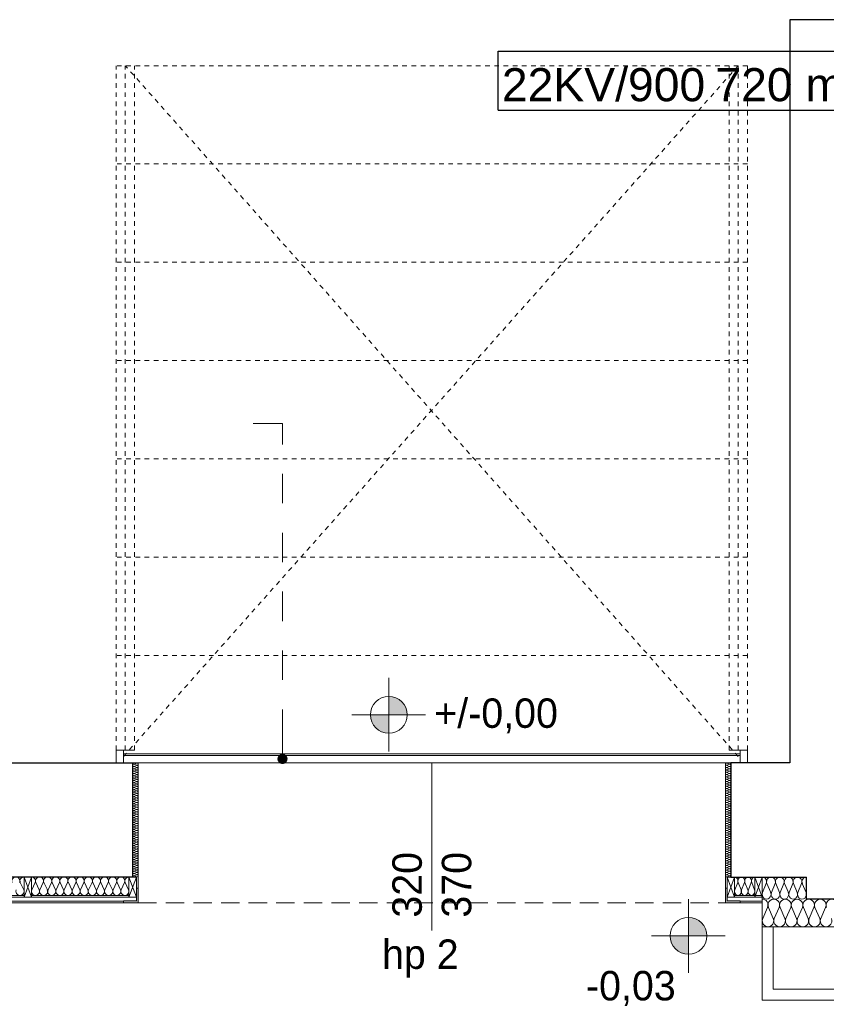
# Model space of a CAD drawing. Header units: inches. Extents: x -515158 to -470211, y -1887 to 84268.
# Tile 52 of 102: x -493132 to -488750, y 32286 to 37638. Entities that reach past the tile are written whole.
import ezdxf
from ezdxf.lldxf.tags import DXFTag

# ---------------------------------------------------------------- set-up
doc = ezdxf.new("R2010")
doc.units = ezdxf.units.IN
doc.header["$MEASUREMENT"] = 0
for name, pattern in [('Hidden Line', [50, 25, -25]), ('Krawędzie ukryte', [150, 100, -50]), ('Przerywana', [320, 160, -160])]:
    doc.linetypes.add(name, pattern=pattern)
for name, color, linetype, lineweight in [('#podkład', 252, 'Continuous', 9), ('Arch ocieplenie_Nr_Pióra__21', 252, 'Continuous', 9), ('Arch ocieplenie_Nr_Pióra__25', 252, 'Continuous', 15), ('Arch ocieplenie_Nr_Pióra__44', 252, 'Continuous', 9), ('Arch opisy_Nr_Pióra__21', 252, 'Continuous', 9), ('Arch stropy_Nr_Pióra__21', 252, 'Continuous', 9), ('Arch teren_Nr_Pióra__5', 252, 'Continuous', 13), ('Arch wykończenie_Nr_Pióra__3', 252, 'Continuous', 18), ('Arch wykończenie_Nr_Pióra__9', 252, 'Continuous', 9), ('INWENT RZĘDNE_Nr_Pióra__21', 252, 'Continuous', 9), ('INWENT. DRZWI_Nr_Pióra__21', 252, 'Continuous', 9), ('INWENT. OKNA_Nr_Pióra__21', 252, 'Continuous', 9), ('INWENT. OKNA_Nr_Pióra__5', 252, 'Continuous', 13), ('INWENT.ŚCIANY_Nr_Pióra__1', 252, 'Continuous', 25), ('Istniejące stropy_Nr_Pióra__5', 252, 'Continuous', 13)]:
    doc.layers.add(name, color=color, linetype=linetype, lineweight=lineweight)
doc.layers.add('IS_Text_Odbiornikow_Therm', color=7, linetype='Continuous')
doc.styles.add('GENERATED_STYLE_3', font='txt')
doc.styles.add('GENERATED_STYLE_7', font='txt')
tags = doc.linetypes.add('SOLID', pattern=[10, 10, 0]).pattern_tags.tags
tags[6:7] = [DXFTag(74, 4), DXFTag(75, 0), DXFTag(340, '0'), DXFTag(46, 0.0), DXFTag(50, 0.0), DXFTag(44, 0.0), DXFTag(45, 0.0)]
tags[4:5] = [DXFTag(74, 4), DXFTag(75, 0), DXFTag(340, '0'), DXFTag(46, 0.0), DXFTag(50, 0.0), DXFTag(44, 0.0), DXFTag(45, 0.0)]

# ---------------------------------------------------------------- blocks, each defined once
blk = doc.blocks.new('ARROWHEAD_11')
at = {"color": 0, "linetype": 'Continuous', "lineweight": 0}
blk.add_line((0, 0), (-1, 0), dxfattribs=at)
at = {"color": 0, "linetype": 'Continuous', "lineweight": 0, "const_width": 0.25, "flags": 128}
blk.add_lwpolyline([(-0.125, 0, 1), (0.125, 0, 1)], format="xyb", close=True, dxfattribs=at)
blk = doc.blocks.new('parter')
at = {"layer": 'INWENT RZĘDNE_Nr_Pióra__21', "linetype": 'Continuous'}
for points in [[(-491126.8, 33859.6), (-491026.8, 33859.6), (-491034.4, 33897.8), (-491056.1, 33930.3), (-491088.5, 33952), (-491126.8, 33959.6)], [(-491126.8, 33859.6), (-491226.8, 33859.6), (-491219.2, 33821.3), (-491197.5, 33788.9), (-491165.1, 33767.2), (-491126.8, 33759.6)], [(-489499.1, 32657.6), (-489399.1, 32657.6), (-489406.8, 32695.9), (-489428.4, 32728.3), (-489460.9, 32750), (-489499.1, 32757.6)], [(-489499.1, 32657.6), (-489599.1, 32657.6), (-489591.5, 32619.4), (-489569.9, 32586.9), (-489537.4, 32565.2), (-489499.1, 32557.6)]]:
    blk.add_hatch(color=252, dxfattribs=at).paths.add_polyline_path(points, flags=0)
at = {"layer": 'Arch ocieplenie_Nr_Pióra__21', "color": 252, "linetype": 'Continuous'}
for p, q in [((-492498.3, 32917.6), (-492498.3, 32847.6)), ((-492488.3, 32917.6), (-492498.3, 32917.6)), ((-492488.3, 32837.6), (-492488.3, 32917.6)), ((-489298.3, 32917.6), (-489288.3, 32917.6)), ((-489298.3, 32837.6), (-489298.3, 32917.6)), ((-489288.3, 32917.6), (-489288.3, 32847.6)), ((-492568.3, 32847.6), (-492568.3, 32837.6)), ((-492498.3, 32847.6), (-492568.3, 32847.6)), ((-492568.3, 32837.6), (-492488.3, 32837.6)), ((-489218.3, 32837.6), (-489298.3, 32837.6)), ((-489288.3, 32847.6), (-489218.3, 32847.6)), ((-489218.3, 32847.6), (-489218.3, 32837.6))]:
    blk.add_line(p, q, dxfattribs=at)
at = {"layer": 'Arch ocieplenie_Nr_Pióra__25', "color": 252, "linetype": 'Continuous', "lineweight": 0}
for points in [[(-492488.3, 32837.6), (-492498.3, 32917.6), (-492488.3, 32917.6)], [(-492498.3, 32837.6), (-492498.3, 32917.6), (-492488.3, 32837.6)], [(-489288.3, 32837.6), (-489298.3, 32917.6), (-489288.3, 32917.6)], [(-489298.3, 32837.6), (-489298.3, 32917.6), (-489288.3, 32837.6)], [(-492498.3, 32837.6), (-492568.3, 32847.6), (-492498.3, 32847.6)], [(-492568.3, 32837.6), (-492568.3, 32847.6), (-492498.3, 32837.6)], [(-489218.3, 32837.6), (-489288.3, 32847.6), (-489218.3, 32847.6)], [(-489288.3, 32837.6), (-489288.3, 32847.6), (-489218.3, 32837.6)]]:
    blk.add_solid(points, dxfattribs=at)
at = {"layer": 'Arch ocieplenie_Nr_Pióra__44', "color": 252, "linetype": 'Continuous'}
for p, q in [((-492509.4, 33591.8), (-492497.3, 33597.1)), ((-492497.3, 33585.5), (-492509.4, 33590.8)), ((-492509.4, 33579.2), (-492497.3, 33584.4)), ((-492497.3, 33572.9), (-492509.4, 33578.1)), ((-492509.4, 33566.5), (-492497.3, 33571.8)), ((-492497.3, 33560.2), (-492509.4, 33565.5)), ((-492509.4, 33553.9), (-492497.3, 33559.1)), ((-489277.3, 33591.8), (-489289.4, 33597.1)), ((-489289.4, 33585.5), (-489277.3, 33590.8)), ((-489277.3, 33579.2), (-489289.4, 33584.4)), ((-489289.4, 33572.9), (-489277.3, 33578.1)), ((-489277.3, 33566.5), (-489289.4, 33571.8)), ((-489289.4, 33560.2), (-489277.3, 33565.5)), ((-489277.3, 33553.9), (-489289.4, 33559.1)), ((-492497.3, 33547.6), (-492509.4, 33552.8)), ((-492509.4, 33541.2), (-492497.3, 33546.5)), ((-492497.3, 33534.9), (-492509.4, 33540.2)), ((-492509.4, 33528.6), (-492497.3, 33533.8)), ((-492497.3, 33522.2), (-492509.4, 33527.5)), ((-492509.4, 33515.9), (-492497.3, 33521.2)), ((-492497.3, 33509.6), (-492509.4, 33514.9)), ((-492509.4, 33503.3), (-492497.3, 33508.5)), ((-492497.3, 33496.9), (-492509.4, 33502.2)), ((-489289.4, 33547.6), (-489277.3, 33552.8)), ((-489277.3, 33541.2), (-489289.4, 33546.5)), ((-489289.4, 33534.9), (-489277.3, 33540.2)), ((-489277.3, 33528.6), (-489289.4, 33533.8)), ((-489289.4, 33522.2), (-489277.3, 33527.5)), ((-489277.3, 33515.9), (-489289.4, 33521.2)), ((-489289.4, 33509.6), (-489277.3, 33514.9)), ((-489277.3, 33503.3), (-489289.4, 33508.5)), ((-489289.4, 33496.9), (-489277.3, 33502.2)), ((-492509.4, 33490.6), (-492497.3, 33495.9)), ((-492497.3, 33484.3), (-492509.4, 33489.5)), ((-492509.4, 33478), (-492497.3, 33483.2)), ((-492497.3, 33471.6), (-492509.4, 33476.9)), ((-492509.4, 33465.3), (-492497.3, 33470.6)), ((-492497.3, 33459), (-492509.4, 33464.2)), ((-492509.4, 33452.7), (-492497.3, 33457.9)), ((-492497.3, 33446.3), (-492509.4, 33451.6)), ((-489277.3, 33490.6), (-489289.4, 33495.9)), ((-489289.4, 33484.3), (-489277.3, 33489.5)), ((-489277.3, 33478), (-489289.4, 33483.2)), ((-489289.4, 33471.6), (-489277.3, 33476.9)), ((-489277.3, 33465.3), (-489289.4, 33470.6)), ((-489289.4, 33459), (-489277.3, 33464.2)), ((-489277.3, 33452.7), (-489289.4, 33457.9)), ((-489289.4, 33446.3), (-489277.3, 33451.6)), ((-492509.4, 33440), (-492497.3, 33445.3)), ((-492497.3, 33433.7), (-492509.4, 33438.9)), ((-492509.4, 33427.3), (-492497.3, 33432.6)), ((-492497.3, 33421), (-492509.4, 33426.3)), ((-492509.4, 33414.7), (-492497.3, 33420)), ((-492497.3, 33408.4), (-492509.4, 33413.6)), ((-492509.4, 33402), (-492497.3, 33407.3)), ((-492497.3, 33395.7), (-492509.4, 33401)), ((-489277.3, 33440), (-489289.4, 33445.3)), ((-489289.4, 33433.7), (-489277.3, 33438.9)), ((-489277.3, 33427.3), (-489289.4, 33432.6)), ((-489289.4, 33421), (-489277.3, 33426.3)), ((-489277.3, 33414.7), (-489289.4, 33420)), ((-489289.4, 33408.4), (-489277.3, 33413.6)), ((-489277.3, 33402), (-489289.4, 33407.3)), ((-489289.4, 33395.7), (-489277.3, 33401)), ((-492509.4, 33389.4), (-492497.3, 33394.7)), ((-492497.3, 33383.1), (-492509.4, 33388.3)), ((-492509.4, 33376.7), (-492497.3, 33382)), ((-492497.3, 33370.4), (-492509.4, 33375.7)), ((-492509.4, 33364.1), (-492497.3, 33369.3)), ((-492497.3, 33357.8), (-492509.4, 33363)), ((-492509.4, 33351.4), (-492497.3, 33356.7)), ((-492497.3, 33345.1), (-492509.4, 33350.4)), ((-492509.4, 33338.8), (-492497.3, 33344)), ((-489277.3, 33389.4), (-489289.4, 33394.7)), ((-489289.4, 33383.1), (-489277.3, 33388.3)), ((-489277.3, 33376.7), (-489289.4, 33382)), ((-489289.4, 33370.4), (-489277.3, 33375.7)), ((-489277.3, 33364.1), (-489289.4, 33369.3)), ((-489289.4, 33357.8), (-489277.3, 33363)), ((-489277.3, 33351.4), (-489289.4, 33356.7)), ((-489289.4, 33345.1), (-489277.3, 33350.4)), ((-489277.3, 33338.8), (-489289.4, 33344)), ((-492497.3, 33332.4), (-492509.4, 33337.7)), ((-492509.4, 33326.1), (-492497.3, 33331.4)), ((-492497.3, 33319.8), (-492509.4, 33325.1)), ((-492509.4, 33313.5), (-492497.3, 33318.7)), ((-492497.3, 33307.1), (-492509.4, 33312.4)), ((-492509.4, 33300.8), (-492497.3, 33306.1)), ((-492497.3, 33294.5), (-492509.4, 33299.8)), ((-492509.4, 33288.2), (-492497.3, 33293.4)), ((-489289.4, 33332.4), (-489277.3, 33337.7)), ((-489277.3, 33326.1), (-489289.4, 33331.4)), ((-489289.4, 33319.8), (-489277.3, 33325.1)), ((-489277.3, 33313.5), (-489289.4, 33318.7)), ((-489289.4, 33307.1), (-489277.3, 33312.4)), ((-489277.3, 33300.8), (-489289.4, 33306.1)), ((-489289.4, 33294.5), (-489277.3, 33299.8)), ((-489277.3, 33288.2), (-489289.4, 33293.4)), ((-492497.3, 33281.8), (-492509.4, 33287.1)), ((-492509.4, 33275.5), (-492497.3, 33280.8)), ((-492497.3, 33269.2), (-492509.4, 33274.4)), ((-492509.4, 33262.9), (-492497.3, 33268.1)), ((-492497.3, 33256.5), (-492509.4, 33261.8)), ((-492509.4, 33250.2), (-492497.3, 33255.5)), ((-492497.3, 33243.9), (-492509.4, 33249.1)), ((-492509.4, 33237.6), (-492497.3, 33242.8)), ((-492497.3, 33231.2), (-492509.4, 33236.5)), ((-489289.4, 33281.8), (-489277.3, 33287.1)), ((-489277.3, 33275.5), (-489289.4, 33280.8)), ((-489289.4, 33269.2), (-489277.3, 33274.4)), ((-489277.3, 33262.9), (-489289.4, 33268.1)), ((-489289.4, 33256.5), (-489277.3, 33261.8)), ((-489277.3, 33250.2), (-489289.4, 33255.5)), ((-489289.4, 33243.9), (-489277.3, 33249.1)), ((-489277.3, 33237.6), (-489289.4, 33242.8)), ((-489289.4, 33231.2), (-489277.3, 33236.5)), ((-492509.4, 33224.9), (-492497.3, 33230.2)), ((-492497.3, 33218.6), (-492509.4, 33223.8)), ((-492509.4, 33212.2), (-492497.3, 33217.5)), ((-492497.3, 33205.9), (-492509.4, 33211.2)), ((-492509.4, 33199.6), (-492497.3, 33204.9)), ((-492497.3, 33193.3), (-492509.4, 33198.5)), ((-492509.4, 33186.9), (-492497.3, 33192.2)), ((-492497.3, 33180.6), (-492509.4, 33185.9)), ((-489277.3, 33224.9), (-489289.4, 33230.2)), ((-489289.4, 33218.6), (-489277.3, 33223.8)), ((-489277.3, 33212.2), (-489289.4, 33217.5)), ((-489289.4, 33205.9), (-489277.3, 33211.2)), ((-489277.3, 33199.6), (-489289.4, 33204.9)), ((-489289.4, 33193.3), (-489277.3, 33198.5)), ((-489277.3, 33186.9), (-489289.4, 33192.2)), ((-489289.4, 33180.6), (-489277.3, 33185.9)), ((-492509.4, 33174.3), (-492497.3, 33179.5)), ((-492497.3, 33168), (-492509.4, 33173.2)), ((-492509.4, 33161.6), (-492497.3, 33166.9)), ((-492497.3, 33155.3), (-492509.4, 33160.6)), ((-492509.4, 33149), (-492497.3, 33154.2)), ((-492497.3, 33142.7), (-492509.4, 33147.9)), ((-492509.4, 33136.3), (-492497.3, 33141.6)), ((-492497.3, 33130), (-492509.4, 33135.3)), ((-492509.4, 33123.7), (-492497.3, 33128.9)), ((-489277.3, 33174.3), (-489289.4, 33179.5)), ((-489289.4, 33168), (-489277.3, 33173.2)), ((-489277.3, 33161.6), (-489289.4, 33166.9)), ((-489289.4, 33155.3), (-489277.3, 33160.6)), ((-489277.3, 33149), (-489289.4, 33154.2)), ((-489289.4, 33142.7), (-489277.3, 33147.9)), ((-489277.3, 33136.3), (-489289.4, 33141.6)), ((-489289.4, 33130), (-489277.3, 33135.3)), ((-489277.3, 33123.7), (-489289.4, 33128.9)), ((-492497.3, 33117.3), (-492509.4, 33122.6)), ((-492509.4, 33111), (-492497.3, 33116.3)), ((-492497.3, 33104.7), (-492509.4, 33110)), ((-492509.4, 33098.4), (-492497.3, 33103.6)), ((-492497.3, 33092), (-492509.4, 33097.3)), ((-492509.4, 33085.7), (-492497.3, 33091)), ((-492497.3, 33079.4), (-492509.4, 33084.7)), ((-492509.4, 33073.1), (-492497.3, 33078.3)), ((-489289.4, 33117.3), (-489277.3, 33122.6)), ((-489277.3, 33111), (-489289.4, 33116.3)), ((-489289.4, 33104.7), (-489277.3, 33110)), ((-489277.3, 33098.4), (-489289.4, 33103.6)), ((-489289.4, 33092), (-489277.3, 33097.3)), ((-489277.3, 33085.7), (-489289.4, 33091)), ((-489289.4, 33079.4), (-489277.3, 33084.7)), ((-489277.3, 33073.1), (-489289.4, 33078.3)), ((-492497.3, 33066.7), (-492509.4, 33072)), ((-492509.4, 33060.4), (-492497.3, 33065.7)), ((-492497.3, 33054.1), (-492509.4, 33059.3)), ((-492509.4, 33047.8), (-492497.3, 33053)), ((-492497.3, 33041.4), (-492509.4, 33046.7)), ((-492509.4, 33035.1), (-492497.3, 33040.4)), ((-492497.3, 33028.8), (-492509.4, 33034)), ((-492509.4, 33022.4), (-492497.3, 33027.7)), ((-492497.3, 33016.1), (-492509.4, 33021.4)), ((-489289.4, 33066.7), (-489277.3, 33072)), ((-489277.3, 33060.4), (-489289.4, 33065.7)), ((-489289.4, 33054.1), (-489277.3, 33059.3)), ((-489277.3, 33047.8), (-489289.4, 33053)), ((-489289.4, 33041.4), (-489277.3, 33046.7)), ((-489277.3, 33035.1), (-489289.4, 33040.4)), ((-489289.4, 33028.8), (-489277.3, 33034)), ((-489277.3, 33022.4), (-489289.4, 33027.7)), ((-489289.4, 33016.1), (-489277.3, 33021.4)), ((-492509.4, 33009.8), (-492497.3, 33015.1)), ((-492497.3, 33003.5), (-492509.4, 33008.7)), ((-492509.4, 32997.1), (-492497.3, 33002.4)), ((-492497.3, 32990.8), (-492509.4, 32996.1)), ((-492509.4, 32984.5), (-492497.3, 32989.8)), ((-492497.3, 32978.2), (-492509.4, 32983.4)), ((-489277.3, 33009.8), (-489289.4, 33015.1)), ((-489289.4, 33003.5), (-489277.3, 33008.7)), ((-489277.3, 32997.1), (-489289.4, 33002.4)), ((-489289.4, 32990.8), (-489277.3, 32996.1)), ((-489277.3, 32984.5), (-489289.4, 32989.8)), ((-489289.4, 32978.2), (-489277.3, 32983.4)), ((-493110.2, 32907.4), (-493128.6, 32947.8)), ((-493066.5, 32907.4), (-493048.1, 32947.8)), ((-493044.4, 32947.8), (-493026, 32907.4)), ((-493022.3, 32907.4), (-493003.9, 32947.8)), ((-493000.2, 32947.8), (-492981.8, 32907.4)), ((-492978.1, 32907.4), (-492959.8, 32947.8)), ((-492956.1, 32947.8), (-492937.7, 32907.4)), ((-492934, 32907.4), (-492915.6, 32947.8)), ((-492911.9, 32947.8), (-492893.5, 32907.4)), ((-492889.8, 32907.4), (-492871.4, 32947.8)), ((-492867.7, 32947.8), (-492849.3, 32907.4)), ((-492845.6, 32907.4), (-492827.3, 32947.8)), ((-492823.6, 32947.8), (-492805.2, 32907.4)), ((-492801.5, 32907.4), (-492783.1, 32947.8)), ((-492779.4, 32947.8), (-492761, 32907.4)), ((-492757.3, 32907.4), (-492738.9, 32947.8)), ((-492735.2, 32947.8), (-492716.8, 32907.4)), ((-492713.1, 32907.4), (-492694.8, 32947.8)), ((-492691.1, 32947.8), (-492672.7, 32907.4)), ((-492669, 32907.4), (-492650.6, 32947.8)), ((-492646.9, 32947.8), (-492628.5, 32907.4)), ((-492624.8, 32907.4), (-492606.4, 32947.8)), ((-492602.7, 32947.8), (-492584.3, 32907.4)), ((-492580.6, 32907.4), (-492562.3, 32947.8)), ((-492558.6, 32947.8), (-492540.2, 32907.4)), ((-489231.5, 32947.8), (-489246.8, 32907.4)), ((-489213.2, 32907.4), (-489228.5, 32947.8)), ((-489194.9, 32947.8), (-489210.1, 32907.4)), ((-489176.5, 32907.4), (-489191.8, 32947.8)), ((-489158.2, 32947.8), (-489173.5, 32907.4)), ((-489139.9, 32907.4), (-489155.1, 32947.8)), ((-489076.3, 32941.9), (-489096.3, 32893.4)), ((-489052.3, 32893.4), (-489072.3, 32941.9)), ((-489028.3, 32941.9), (-489048.3, 32893.4)), ((-489004.3, 32893.4), (-489024.3, 32941.9)), ((-488980.3, 32941.9), (-489000.3, 32893.4)), ((-488956.3, 32893.4), (-488976.3, 32941.9)), ((-488932.3, 32941.9), (-488952.3, 32893.4)), ((-488908.3, 32893.4), (-488928.3, 32941.9)), ((-488884.3, 32941.9), (-488904.3, 32893.4)), ((-488860.3, 32893.4), (-488880.3, 32941.9)), ((-489095.7, 32752.3), (-489069.4, 32812.9)), ((-489064.1, 32812.9), (-489037.9, 32752.3)), ((-489032.6, 32752.3), (-489006.3, 32812.9)), ((-489001, 32812.9), (-488974.8, 32752.3)), ((-488969.5, 32752.3), (-488943.2, 32812.9)), ((-488937.9, 32812.9), (-488911.7, 32752.3)), ((-488906.4, 32752.3), (-488880.1, 32812.9)), ((-488874.8, 32812.9), (-488848.6, 32752.3)), ((-488843.3, 32752.3), (-488817, 32812.9)), ((-488811.7, 32812.9), (-488785.5, 32752.3)), ((-488780.2, 32752.3), (-488753.9, 32812.9))]:
    blk.add_line(p, q, dxfattribs=at)
for centre, major_axis, ratio, start_param, end_param in [((-492511.9, 33585), (-6.38, 0), 0.991566, 4.299595, 8.266774), ((-492511.9, 33572.3), (-6.38, 0), 0.991566, 4.299595, 8.266774), ((-492511.9, 33559.7), (-6.38, 0), 0.991566, 4.299595, 8.266774), ((-492511.9, 33597.6), (-6.38, 0), 0.991566, 0, 1.983589), ((-492494.7, 33591.3), (-6.38, 0), 0.991566, 1.158003, 5.125183), ((-492494.7, 33578.7), (-6.38, 0), 0.991566, 1.158003, 5.125183), ((-492494.7, 33566), (-6.38, 0), 0.991566, 1.158003, 5.125183), ((-492494.7, 33553.3), (-6.38, 0), 0.991566, 1.158003, 5.125183), ((-489291.9, 33591.3), (-6.38, 0), 0.991566, 4.299595, 8.266775), ((-489291.9, 33578.7), (-6.38, 0), 0.991566, 4.299595, 8.266775), ((-489291.9, 33566), (-6.38, 0), 0.991566, 4.299595, 8.266775), ((-489291.9, 33553.3), (-6.38, 0), 0.991566, 4.299595, 8.266775), ((-489274.7, 33597.6), (-6.38, 0), 0.991566, 1.158004, 3.141593), ((-489274.7, 33585), (-6.38, 0), 0.991566, 1.158004, 5.125183), ((-489274.7, 33572.3), (-6.38, 0), 0.991566, 1.158004, 5.125183), ((-489274.7, 33559.7), (-6.38, 0), 0.991566, 1.158004, 5.125183), ((-492511.9, 33547), (-6.38, 0), 0.991566, 4.299595, 8.266774), ((-492511.9, 33534.4), (-6.38, 0), 0.991566, 4.299595, 8.266774), ((-492511.9, 33521.7), (-6.38, 0), 0.991566, 4.299595, 8.266774), ((-492511.9, 33509.1), (-6.38, 0), 0.991566, 4.299595, 8.266774), ((-492511.9, 33496.4), (-6.38, 0), 0.991566, 4.299595, 8.266774), ((-492494.7, 33540.7), (-6.38, 0), 0.991566, 1.158003, 5.125183), ((-492494.7, 33528), (-6.38, 0), 0.991566, 1.158003, 5.125183), ((-492494.7, 33515.4), (-6.38, 0), 0.991566, 1.158003, 5.125183), ((-492494.7, 33502.7), (-6.38, 0), 0.991566, 1.158003, 5.125183), ((-489291.9, 33540.7), (-6.38, 0), 0.991566, 4.299595, 8.266775), ((-489291.9, 33528), (-6.38, 0), 0.991566, 4.299595, 8.266775), ((-489291.9, 33515.4), (-6.38, 0), 0.991566, 4.299595, 8.266775), ((-489291.9, 33502.7), (-6.38, 0), 0.991566, 4.299595, 8.266775), ((-489274.7, 33547), (-6.38, 0), 0.991566, 1.158004, 5.125183), ((-489274.7, 33534.4), (-6.38, 0), 0.991566, 1.158004, 5.125183), ((-489274.7, 33521.7), (-6.38, 0), 0.991566, 1.158004, 5.125183), ((-489274.7, 33509.1), (-6.38, 0), 0.991566, 1.158004, 5.125183), ((-489274.7, 33496.4), (-6.38, 0), 0.991566, 1.158004, 5.125183), ((-492511.9, 33483.8), (-6.38, 0), 0.991566, 4.299595, 8.266774), ((-492511.9, 33471.1), (-6.38, 0), 0.991566, 4.299595, 8.266774), ((-492511.9, 33458.4), (-6.38, 0), 0.991566, 4.299595, 8.266774), ((-492511.9, 33445.8), (-6.38, 0), 0.991566, 4.299595, 8.266774), ((-492494.7, 33490.1), (-6.38, 0), 0.991566, 1.158003, 5.125183), ((-492494.7, 33477.4), (-6.38, 0), 0.991566, 1.158003, 5.125183), ((-492494.7, 33464.8), (-6.38, 0), 0.991566, 1.158003, 5.125183), ((-492494.7, 33452.1), (-6.38, 0), 0.991566, 1.158003, 5.125183), ((-489291.9, 33490.1), (-6.38, 0), 0.991566, 4.299595, 8.266775), ((-489291.9, 33477.4), (-6.38, 0), 0.991566, 4.299595, 8.266775), ((-489291.9, 33464.8), (-6.38, 0), 0.991566, 4.299595, 8.266775), ((-489291.9, 33452.1), (-6.38, 0), 0.991566, 4.299595, 8.266775), ((-489274.7, 33483.8), (-6.38, 0), 0.991566, 1.158004, 5.125183), ((-489274.7, 33471.1), (-6.38, 0), 0.991566, 1.158004, 5.125183), ((-489274.7, 33458.4), (-6.38, 0), 0.991566, 1.158004, 5.125183), ((-489274.7, 33445.8), (-6.38, 0), 0.991566, 1.158004, 5.125183), ((-492511.9, 33433.1), (-6.38, 0), 0.991566, 4.299595, 8.266774), ((-492511.9, 33420.5), (-6.38, 0), 0.991566, 4.299595, 8.266774), ((-492511.9, 33407.8), (-6.38, 0), 0.991566, 4.299595, 8.266774), ((-492511.9, 33395.2), (-6.38, 0), 0.991566, 4.299595, 8.266774), ((-492494.7, 33439.5), (-6.38, 0), 0.991566, 1.158003, 5.125183), ((-492494.7, 33426.8), (-6.38, 0), 0.991566, 1.158003, 5.125183), ((-492494.7, 33414.2), (-6.38, 0), 0.991566, 1.158003, 5.125183), ((-492494.7, 33401.5), (-6.38, 0), 0.991566, 1.158003, 5.125183), ((-492494.7, 33388.9), (-6.38, 0), 0.991566, 1.158003, 5.125183), ((-489291.9, 33439.5), (-6.38, 0), 0.991566, 4.299595, 8.266775), ((-489291.9, 33426.8), (-6.38, 0), 0.991566, 4.299595, 8.266775), ((-489291.9, 33414.2), (-6.38, 0), 0.991566, 4.299595, 8.266775), ((-489291.9, 33401.5), (-6.38, 0), 0.991566, 4.299595, 8.266775), ((-489291.9, 33388.9), (-6.38, 0), 0.991566, 4.299595, 8.266775), ((-489274.7, 33433.1), (-6.38, 0), 0.991566, 1.158004, 5.125183), ((-489274.7, 33420.5), (-6.38, 0), 0.991566, 1.158004, 5.125183), ((-489274.7, 33407.8), (-6.38, 0), 0.991566, 1.158004, 5.125183), ((-489274.7, 33395.2), (-6.38, 0), 0.991566, 1.158004, 5.125183), ((-492511.9, 33382.5), (-6.38, 0), 0.991566, 4.299595, 8.266774), ((-492511.9, 33369.9), (-6.38, 0), 0.991566, 4.299595, 8.266774), ((-492511.9, 33357.2), (-6.38, 0), 0.991566, 4.299595, 8.266774), ((-492511.9, 33344.6), (-6.38, 0), 0.991566, 4.299595, 8.266774), ((-492494.7, 33376.2), (-6.38, 0), 0.991566, 1.158003, 5.125183), ((-492494.7, 33363.5), (-6.38, 0), 0.991566, 1.158003, 5.125183), ((-492494.7, 33350.9), (-6.38, 0), 0.991566, 1.158003, 5.125183), ((-492494.7, 33338.2), (-6.38, 0), 0.991566, 1.158003, 5.125183), ((-489291.9, 33376.2), (-6.38, 0), 0.991566, 4.299595, 8.266775), ((-489291.9, 33363.5), (-6.38, 0), 0.991566, 4.299595, 8.266775), ((-489291.9, 33350.9), (-6.38, 0), 0.991566, 4.299595, 8.266775), ((-489291.9, 33338.2), (-6.38, 0), 0.991566, 4.299595, 8.266775), ((-489274.7, 33382.5), (-6.38, 0), 0.991566, 1.158004, 5.125183), ((-489274.7, 33369.9), (-6.38, 0), 0.991566, 1.158004, 5.125183), ((-489274.7, 33357.2), (-6.38, 0), 0.991566, 1.158004, 5.125183), ((-489274.7, 33344.6), (-6.38, 0), 0.991566, 1.158004, 5.125183), ((-492511.9, 33331.9), (-6.38, 0), 0.991566, 4.299595, 8.266774), ((-492511.9, 33319.3), (-6.38, 0), 0.991566, 4.299595, 8.266774), ((-492511.9, 33306.6), (-6.38, 0), 0.991566, 4.299595, 8.266774), ((-492511.9, 33294), (-6.38, 0), 0.991566, 4.299595, 8.266774), ((-492511.9, 33281.3), (-6.38, 0), 0.991566, 4.299595, 8.266774), ((-492494.7, 33325.6), (-6.38, 0), 0.991566, 1.158003, 5.125183), ((-492494.7, 33312.9), (-6.38, 0), 0.991566, 1.158003, 5.125183), ((-492494.7, 33300.3), (-6.38, 0), 0.991566, 1.158003, 5.125183), ((-492494.7, 33287.6), (-6.38, 0), 0.991566, 1.158003, 5.125183), ((-489291.9, 33325.6), (-6.38, 0), 0.991566, 4.299595, 8.266775), ((-489291.9, 33312.9), (-6.38, 0), 0.991566, 4.299595, 8.266775), ((-489291.9, 33300.3), (-6.38, 0), 0.991566, 4.299595, 8.266775), ((-489291.9, 33287.6), (-6.38, 0), 0.991566, 4.299595, 8.266775), ((-489274.7, 33331.9), (-6.38, 0), 0.991566, 1.158004, 5.125183), ((-489274.7, 33319.3), (-6.38, 0), 0.991566, 1.158004, 5.125183), ((-489274.7, 33306.6), (-6.38, 0), 0.991566, 1.158004, 5.125183), ((-489274.7, 33294), (-6.38, 0), 0.991566, 1.158004, 5.125183), ((-489274.7, 33281.3), (-6.38, 0), 0.991566, 1.158004, 5.125183), ((-492511.9, 33268.7), (-6.38, 0), 0.991566, 4.299595, 8.266774), ((-492511.9, 33256), (-6.38, 0), 0.991566, 4.299595, 8.266774), ((-492511.9, 33243.3), (-6.38, 0), 0.991566, 4.299595, 8.266774), ((-492511.9, 33230.7), (-6.38, 0), 0.991566, 4.299595, 8.266774), ((-492494.7, 33275), (-6.38, 0), 0.991566, 1.158003, 5.125183), ((-492494.7, 33262.3), (-6.38, 0), 0.991566, 1.158003, 5.125183), ((-492494.7, 33249.7), (-6.38, 0), 0.991566, 1.158003, 5.125183), ((-492494.7, 33237), (-6.38, 0), 0.991566, 1.158003, 5.125183), ((-489291.9, 33275), (-6.38, 0), 0.991566, 4.299595, 8.266775), ((-489291.9, 33262.3), (-6.38, 0), 0.991566, 4.299595, 8.266775), ((-489291.9, 33249.7), (-6.38, 0), 0.991566, 4.299595, 8.266775), ((-489291.9, 33237), (-6.38, 0), 0.991566, 4.299595, 8.266775), ((-489274.7, 33268.7), (-6.38, 0), 0.991566, 1.158004, 5.125183), ((-489274.7, 33256), (-6.38, 0), 0.991566, 1.158004, 5.125183), ((-489274.7, 33243.3), (-6.38, 0), 0.991566, 1.158004, 5.125183), ((-489274.7, 33230.7), (-6.38, 0), 0.991566, 1.158004, 5.125183), ((-492511.9, 33218), (-6.38, 0), 0.991566, 4.299595, 8.266774), ((-492511.9, 33205.4), (-6.38, 0), 0.991566, 4.299595, 8.266774), ((-492511.9, 33192.7), (-6.38, 0), 0.991566, 4.299595, 8.266774), ((-492511.9, 33180.1), (-6.38, 0), 0.991566, 4.299595, 8.266774), ((-492494.7, 33224.4), (-6.38, 0), 0.991566, 1.158003, 5.125183), ((-492494.7, 33211.7), (-6.38, 0), 0.991566, 1.158003, 5.125183), ((-492494.7, 33199.1), (-6.38, 0), 0.991566, 1.158003, 5.125183), ((-492494.7, 33186.4), (-6.38, 0), 0.991566, 1.158003, 5.125183), ((-489291.9, 33224.4), (-6.38, 0), 0.991566, 4.299595, 8.266775), ((-489291.9, 33211.7), (-6.38, 0), 0.991566, 4.299595, 8.266775), ((-489291.9, 33199.1), (-6.38, 0), 0.991566, 4.299595, 8.266775), ((-489291.9, 33186.4), (-6.38, 0), 0.991566, 4.299595, 8.266775), ((-489274.7, 33218), (-6.38, 0), 0.991566, 1.158004, 5.125183), ((-489274.7, 33205.4), (-6.38, 0), 0.991566, 1.158004, 5.125183), ((-489274.7, 33192.7), (-6.38, 0), 0.991566, 1.158004, 5.125183), ((-489274.7, 33180.1), (-6.38, 0), 0.991566, 1.158004, 5.125183), ((-492511.9, 33167.4), (-6.38, 0), 0.991566, 4.299595, 8.266774), ((-492511.9, 33154.8), (-6.38, 0), 0.991566, 4.299595, 8.266774), ((-492511.9, 33142.1), (-6.38, 0), 0.991566, 4.299595, 8.266774), ((-492511.9, 33129.5), (-6.38, 0), 0.991566, 4.299595, 8.266774), ((-492494.7, 33173.8), (-6.38, 0), 0.991566, 1.158003, 5.125183), ((-492494.7, 33161.1), (-6.38, 0), 0.991566, 1.158003, 5.125183), ((-492494.7, 33148.4), (-6.38, 0), 0.991566, 1.158003, 5.125183), ((-492494.7, 33135.8), (-6.38, 0), 0.991566, 1.158003, 5.125183), ((-492494.7, 33123.1), (-6.38, 0), 0.991566, 1.158003, 5.125183), ((-489291.9, 33173.8), (-6.38, 0), 0.991566, 4.299595, 8.266775), ((-489291.9, 33161.1), (-6.38, 0), 0.991566, 4.299595, 8.266775), ((-489291.9, 33148.4), (-6.38, 0), 0.991566, 4.299595, 8.266775), ((-489291.9, 33135.8), (-6.38, 0), 0.991566, 4.299595, 8.266775), ((-489291.9, 33123.1), (-6.38, 0), 0.991566, 4.299595, 8.266775), ((-489274.7, 33167.4), (-6.38, 0), 0.991566, 1.158004, 5.125183), ((-489274.7, 33154.8), (-6.38, 0), 0.991566, 1.158004, 5.125183), ((-489274.7, 33142.1), (-6.38, 0), 0.991566, 1.158004, 5.125183), ((-489274.7, 33129.5), (-6.38, 0), 0.991566, 1.158004, 5.125183), ((-492511.9, 33116.8), (-6.38, 0), 0.991566, 4.299595, 8.266774), ((-492511.9, 33104.2), (-6.38, 0), 0.991566, 4.299595, 8.266774), ((-492511.9, 33091.5), (-6.38, 0), 0.991566, 4.299595, 8.266774), ((-492511.9, 33078.9), (-6.38, 0), 0.991566, 4.299595, 8.266774), ((-492494.7, 33110.5), (-6.38, 0), 0.991566, 1.158003, 5.125183), ((-492494.7, 33097.8), (-6.38, 0), 0.991566, 1.158003, 5.125183), ((-492494.7, 33085.2), (-6.38, 0), 0.991566, 1.158003, 5.125183), ((-492494.7, 33072.5), (-6.38, 0), 0.991566, 1.158003, 5.125183), ((-489291.9, 33110.5), (-6.38, 0), 0.991566, 4.299595, 8.266775), ((-489291.9, 33097.8), (-6.38, 0), 0.991566, 4.299595, 8.266775), ((-489291.9, 33085.2), (-6.38, 0), 0.991566, 4.299595, 8.266775), ((-489291.9, 33072.5), (-6.38, 0), 0.991566, 4.299595, 8.266775), ((-489274.7, 33116.8), (-6.38, 0), 0.991566, 1.158004, 5.125183), ((-489274.7, 33104.2), (-6.38, 0), 0.991566, 1.158004, 5.125183), ((-489274.7, 33091.5), (-6.38, 0), 0.991566, 1.158004, 5.125183), ((-489274.7, 33078.9), (-6.38, 0), 0.991566, 1.158004, 5.125183), ((-492511.9, 33066.2), (-6.38, 0), 0.991566, 4.299595, 8.266774), ((-492511.9, 33053.5), (-6.38, 0), 0.991566, 4.299595, 8.266774), ((-492511.9, 33040.9), (-6.38, 0), 0.991566, 4.299595, 8.266774), ((-492511.9, 33028.2), (-6.38, 0), 0.991566, 4.299595, 8.266774), ((-492511.9, 33015.6), (-6.38, 0), 0.991566, 4.299595, 8.266774), ((-492494.7, 33059.9), (-6.38, 0), 0.991566, 1.158003, 5.125183), ((-492494.7, 33047.2), (-6.38, 0), 0.991566, 1.158003, 5.125183), ((-492494.7, 33034.6), (-6.38, 0), 0.991566, 1.158003, 5.125183), ((-492494.7, 33021.9), (-6.38, 0), 0.991566, 1.158003, 5.125183), ((-489291.9, 33059.9), (-6.38, 0), 0.991566, 4.299595, 8.266775), ((-489291.9, 33047.2), (-6.38, 0), 0.991566, 4.299595, 8.266775), ((-489291.9, 33034.6), (-6.38, 0), 0.991566, 4.299595, 8.266775), ((-489291.9, 33021.9), (-6.38, 0), 0.991566, 4.299595, 8.266775), ((-489274.7, 33066.2), (-6.38, 0), 0.991566, 1.158004, 5.125183), ((-489274.7, 33053.5), (-6.38, 0), 0.991566, 1.158004, 5.125183), ((-489274.7, 33040.9), (-6.38, 0), 0.991566, 1.158004, 5.125183), ((-489274.7, 33028.2), (-6.38, 0), 0.991566, 1.158004, 5.125183), ((-489274.7, 33015.6), (-6.38, 0), 0.991566, 1.158004, 5.125183), ((-493152.5, 32956.4), (-22.1, 0), 0.963071, 2.7288, 6.695979), ((-493108.3, 32956.4), (-22.1, 0), 0.963071, 4.712389, 6.695979), ((-493068.3, 32956.4), (22.1, 0), 0.963071, 5.870392, 7.853982), ((-493024.2, 32956.4), (22.1, 0), 0.963071, 5.870392, 9.837571), ((-492980, 32956.4), (22.1, 0), 0.963071, 5.870392, 9.837571), ((-492935.8, 32956.4), (22.1, 0), 0.963071, 5.870392, 9.837571), ((-492891.7, 32956.4), (22.1, 0), 0.963071, 5.870392, 9.837571), ((-492847.5, 32956.4), (22.1, 0), 0.963071, 5.870392, 9.837571), ((-492803.3, 32956.4), (22.1, 0), 0.963071, 5.870392, 9.837571), ((-492759.2, 32956.4), (22.1, 0), 0.963071, 5.870392, 9.837571), ((-492715, 32956.4), (22.1, 0), 0.963071, 5.870392, 9.837571), ((-492670.8, 32956.4), (22.1, 0), 0.963071, 5.870392, 9.837571), ((-492626.7, 32956.4), (22.1, 0), 0.963071, 5.870392, 9.837571), ((-492582.5, 32956.4), (22.1, 0), 0.963071, 5.870392, 9.837571), ((-492538.3, 32956.4), (22.1, 0), 0.963071, 1.570796, 3.554385), ((-492511.9, 33002.9), (-6.38, 0), 0.991566, 4.299595, 8.266774), ((-492511.9, 32990.3), (-6.38, 0), 0.991566, 4.299595, 8.266774), ((-492511.9, 32977.6), (-6.38, 0), 0.991566, 4.299596, 6.283185), ((-492494.7, 33009.3), (-6.38, 0), 0.991566, 1.158003, 5.125183), ((-492494.7, 32996.6), (-6.38, 0), 0.991566, 1.158003, 5.125183), ((-492494.7, 32984), (-6.38, 0), 0.991566, 1.158003, 5.125183), ((-489291.9, 33009.3), (-6.38, 0), 0.991566, 4.299595, 8.266775), ((-489291.9, 32996.6), (-6.38, 0), 0.991566, 4.299595, 8.266775), ((-489291.9, 32984), (-6.38, 0), 0.991566, 4.299595, 8.266775), ((-489274.7, 33002.9), (-6.38, 0), 0.991566, 1.158004, 5.125183), ((-489274.7, 32990.3), (-6.38, 0), 0.991566, 1.158004, 5.125183), ((-489274.7, 32977.6), (-6.38, 0), 0.991566, 3.141593, 5.125182), ((-489248.3, 32956.4), (0, -21.3), 0.862022, 1.158004, 3.141593), ((-489211.7, 32956.4), (0, -21.3), 0.862022, 1.158004, 5.125183), ((-489175, 32956.4), (0, -21.3), 0.862022, 1.158004, 5.125183), ((-489138.3, 32956.4), (0, -21.3), 0.862022, 3.141593, 5.125182), ((-489098.3, 32952.1), (0, -25.5), 0.94039, 1.158004, 3.141593), ((-489050.3, 32952.1), (0, -25.5), 0.94039, 1.158004, 5.125183), ((-489002.3, 32952.1), (0, -25.5), 0.94039, 1.158004, 5.125183), ((-488954.3, 32952.1), (0, -25.5), 0.94039, 1.158004, 5.125183), ((-488906.3, 32952.1), (0, -25.5), 0.94039, 1.158004, 5.125183), ((-488858.3, 32952.1), (0, -25.5), 0.94039, 3.141593, 5.125182), ((-493130.4, 32898.9), (-22.1, 0), 0.963071, 5.870392, 9.837571), ((-493046.2, 32898.9), (22.1, 0), 0.963071, 2.728799, 6.695979), ((-493002.1, 32898.9), (22.1, 0), 0.963071, 2.728799, 6.695979), ((-492957.9, 32898.9), (22.1, 0), 0.963071, 2.728799, 6.695979), ((-492913.7, 32898.9), (22.1, 0), 0.963071, 2.728799, 6.695979), ((-492869.6, 32898.9), (22.1, 0), 0.963071, 2.728799, 6.695979), ((-492825.4, 32898.9), (22.1, 0), 0.963071, 2.728799, 6.695979), ((-492781.2, 32898.9), (22.1, 0), 0.963071, 2.728799, 6.695979), ((-492737.1, 32898.9), (22.1, 0), 0.963071, 2.728799, 6.695979), ((-492692.9, 32898.9), (22.1, 0), 0.963071, 2.728799, 6.695979), ((-492648.7, 32898.9), (22.1, 0), 0.963071, 2.728799, 6.695979), ((-492604.6, 32898.9), (22.1, 0), 0.963071, 2.728799, 6.695979), ((-492560.4, 32898.9), (22.1, 0), 0.963071, 2.728799, 6.695979), ((-489230, 32898.9), (0, -21.3), 0.862022, 4.299595, 8.266775), ((-489193.3, 32898.9), (0, -21.3), 0.862022, 4.299595, 8.266775), ((-489156.7, 32898.9), (0, -21.3), 0.862022, 4.299595, 8.266775), ((-489074.3, 32883.2), (0, -25.5), 0.94039, 4.299595, 8.266775), ((-489035.2, 32825.7), (0, 31.9), 0.989029, 4.299595, 8.266774), ((-489026.3, 32883.2), (0, -25.5), 0.94039, 4.299595, 8.266775), ((-488972.1, 32825.7), (0, 31.9), 0.989029, 4.299595, 8.266774), ((-488978.3, 32883.2), (0, -25.5), 0.94039, 4.299595, 8.266775), ((-488930.3, 32883.2), (0, -25.5), 0.94039, 4.299595, 8.266775), ((-488909, 32825.7), (0, 31.9), 0.989029, 4.299595, 8.266774), ((-488882.3, 32883.2), (0, -25.5), 0.94039, 4.299595, 8.266775), ((-488845.9, 32825.7), (0, 31.9), 0.989029, 4.299595, 8.266774), ((-488782.8, 32825.7), (0, 31.9), 0.989029, 4.299595, 8.266774), ((-488719.7, 32825.7), (0, 31.9), 0.989029, 4.299595, 8.266774), ((-489098.3, 32825.7), (0, 31.9), 0.989029, 4.299596, 6.283185), ((-489066.8, 32739.5), (0, 31.9), 0.989029, 1.158003, 5.125183), ((-489003.7, 32739.5), (0, 31.9), 0.989029, 1.158003, 5.125183), ((-488940.6, 32739.5), (0, 31.9), 0.989029, 1.158003, 5.125183), ((-488877.5, 32739.5), (0, 31.9), 0.989029, 1.158003, 5.125183), ((-488814.4, 32739.5), (0, 31.9), 0.989029, 1.158003, 5.125183), ((-488751.3, 32739.5), (0, 31.9), 0.989029, 1.158003, 5.125183)]:
    blk.add_ellipse(centre, major_axis=major_axis, ratio=ratio, start_param=start_param, end_param=end_param, dxfattribs=at)
at = {"layer": 'Arch opisy_Nr_Pióra__21', "color": 252, "linetype": 'Przerywana'}
for p, q in [((-491704.3, 35441.9), (-491966.4, 35441.9)), ((-491704.3, 33729), (-491704.3, 35441.9))]:
    blk.add_line(p, q, dxfattribs=at)
at = {"layer": 'Arch stropy_Nr_Pióra__21', "color": 252, "linetype": 'Continuous'}
blk.add_line((-492518.3, 33597.6), (-489268.3, 33597.6), dxfattribs=at)
at = {"layer": 'Arch teren_Nr_Pióra__5', "color": 252, "linetype": 'Continuous'}
for p, q in [((-489098.3, 32307.6), (-489098.3, 32707.6)), ((-489038.3, 32367.6), (-489038.3, 32707.6)), ((-481433.3, 32367.6), (-489038.3, 32367.6)), ((-481433.3, 32307.6), (-489098.3, 32307.6))]:
    blk.add_line(p, q, dxfattribs=at)
at = {"layer": 'Arch wykończenie_Nr_Pióra__3', "color": 252, "linetype": 'Continuous'}
for p, q in [((-489098.3, 32977.6), (-489098.3, 32707.6)), ((-489098.3, 32707.6), (-487268.3, 32707.6))]:
    blk.add_line(p, q, dxfattribs=at)
at = {"layer": 'Arch wykończenie_Nr_Pióra__9', "color": 252, "linetype": 'Continuous'}
for p, q in [((-492488.3, 32837.6), (-492488.3, 33597.6)), ((-489298.3, 32837.6), (-489298.3, 33597.6)), ((-493108.3, 32977.6), (-493068.3, 32867.6)), ((-493068.3, 32977.6), (-493108.3, 32867.6)), ((-493108.3, 32977.6), (-493068.3, 32977.6)), ((-493108.3, 32867.6), (-493108.3, 32977.6)), ((-493068.3, 32977.6), (-493068.3, 32867.6)), ((-492538.3, 32977.6), (-492498.3, 32867.6)), ((-492498.3, 32977.6), (-492538.3, 32867.6)), ((-492538.3, 32977.6), (-492498.3, 32977.6)), ((-492538.3, 32867.6), (-492538.3, 32977.6)), ((-492498.3, 32977.6), (-492498.3, 32867.6)), ((-489248.3, 32977.6), (-489288.3, 32867.6)), ((-489288.3, 32977.6), (-489248.3, 32867.6)), ((-489288.3, 32977.6), (-489288.3, 32867.6)), ((-489248.3, 32977.6), (-489288.3, 32977.6)), ((-489248.3, 32867.6), (-489248.3, 32977.6)), ((-489098.3, 32977.6), (-489138.3, 32867.6)), ((-489138.3, 32977.6), (-489098.3, 32867.6)), ((-489138.3, 32977.6), (-489138.3, 32867.6)), ((-489098.3, 32977.6), (-489138.3, 32977.6)), ((-489098.3, 32867.6), (-489098.3, 32977.6)), ((-493638.3, 32877.6), (-493108.3, 32877.6)), ((-493638.3, 32867.6), (-492498.3, 32867.6)), ((-493068.3, 32867.6), (-493108.3, 32867.6)), ((-493068.3, 32877.6), (-492538.3, 32877.6)), ((-492498.3, 32867.6), (-492538.3, 32867.6)), ((-492498.3, 32845.6), (-492498.3, 32867.6)), ((-489098.3, 32867.6), (-489288.3, 32867.6)), ((-489288.3, 32867.6), (-489248.3, 32867.6)), ((-489288.3, 32845.6), (-489288.3, 32867.6)), ((-489098.3, 32877.6), (-489248.3, 32877.6)), ((-489138.3, 32867.6), (-489098.3, 32867.6)), ((-489098.3, 32845.6), (-489098.3, 32867.6)), ((-493608.3, 32845.6), (-492568.3, 32845.6)), ((-493608.3, 32837.6), (-492568.3, 32837.6)), ((-489098.3, 32845.6), (-489218.3, 32845.6)), ((-489098.3, 32837.6), (-489218.3, 32837.6))]:
    blk.add_line(p, q, dxfattribs=at)
at = {"layer": 'INWENT RZĘDNE_Nr_Pióra__21', "color": 252, "linetype": 'Continuous'}
for p, q in [((-491126.8, 33659.6), (-491126.8, 34059.6)), ((-491326.8, 33859.6), (-490926.8, 33859.6)), ((-489499.1, 32457.6), (-489499.1, 32857.6)), ((-489699.1, 32657.6), (-489299.1, 32657.6))]:
    blk.add_line(p, q, dxfattribs=at)
for centre in [(-491126.8, 33859.6), (-489499.1, 32657.6)]:
    blk.add_circle(centre, 100, dxfattribs=at)
at = {"layer": 'INWENT. DRZWI_Nr_Pióra__21', "color": 252, "linetype": 'Hidden Line'}
for p, q in [((-492608.3, 33667.6), (-492608.3, 37387.6)), ((-489178.3, 37387.6), (-492608.3, 37387.6)), ((-492568.3, 33632.6), (-489228.3, 37387.6)), ((-489228.3, 33632.6), (-492558.3, 37387.6)), ((-492558.3, 33667.6), (-492558.3, 37387.6)), ((-492508.3, 33667.6), (-492508.3, 37387.6)), ((-489278.3, 33667.6), (-489278.3, 37387.6)), ((-489228.3, 33667.6), (-489228.3, 37387.6)), ((-489178.3, 33667.6), (-489178.3, 37387.6)), ((-489178.3, 36853.3), (-492608.3, 36853.3)), ((-489178.3, 36319.1), (-492608.3, 36319.1)), ((-489178.3, 35784.8), (-492608.3, 35784.8)), ((-489178.3, 35250.5), (-492608.3, 35250.5)), ((-489178.3, 34716.2), (-492608.3, 34716.2)), ((-489178.3, 34181.9), (-492608.3, 34181.9))]:
    blk.add_line(p, q, dxfattribs=at)
at = {"layer": 'INWENT. DRZWI_Nr_Pióra__21', "color": 252, "linetype": 'Continuous'}
for p, q in [((-492608.3, 33667.6), (-492608.3, 33597.6)), ((-492508.3, 33667.6), (-492608.3, 33667.6)), ((-492568.3, 33667.6), (-492568.3, 33597.6)), ((-489278.3, 33667.6), (-489178.3, 33667.6)), ((-489218.3, 33667.6), (-489218.3, 33597.6)), ((-489178.3, 33667.6), (-489178.3, 33597.6)), ((-492568.3, 33647.6), (-489218.3, 33647.6)), ((-492568.3, 33637.6), (-489218.3, 33637.6)), ((-492508.3, 33597.6), (-492608.3, 33597.6)), ((-492568.3, 33597.6), (-489218.3, 33597.6)), ((-489278.3, 33597.6), (-489178.3, 33597.6))]:
    blk.add_line(p, q, dxfattribs=at)
at = {"layer": 'INWENT. OKNA_Nr_Pióra__5', "color": 252, "linetype": 'Continuous'}
blk.add_line((-490893.3, 33597.6), (-490893.3, 32687.6), dxfattribs=at)
at = {"layer": 'INWENT.ŚCIANY_Nr_Pióra__1', "color": 252, "linetype": 'Continuous'}
for p, q in [((-488948.3, 37637.6), (-488948.3, 33597.6)), ((-488348.3, 37637.6), (-488948.3, 37637.6)), ((-493658.3, 33597.6), (-492518.3, 33597.6)), ((-492518.3, 33597.6), (-492518.3, 32977.6)), ((-489268.3, 33597.6), (-489268.3, 32977.6)), ((-488948.3, 33597.6), (-489268.3, 33597.6)), ((-492518.3, 32977.6), (-493658.3, 32977.6)), ((-489268.3, 32977.6), (-488858.3, 32977.6)), ((-488858.3, 32857.6), (-488858.3, 32977.6)), ((-487478.3, 32857.6), (-488858.3, 32857.6))]:
    blk.add_line(p, q, dxfattribs=at)
at = {"layer": 'Istniejące stropy_Nr_Pióra__5', "color": 252, "linetype": 'Krawędzie ukryte'}
blk.add_line((-492488.3, 32837.6), (-489298.3, 32837.6), dxfattribs=at)
at = {"layer": 'Arch opisy_Nr_Pióra__21', "color": 252, "linetype": 'Przerywana', "xscale": 109.44, "yscale": 109.44, "zscale": 109.44, "rotation": 270}
blk.add_blockref('ARROWHEAD_11', (-491704.3, 33619.6), dxfattribs=at)
at = {"layer": 'INWENT RZĘDNE_Nr_Pióra__21', "color": 252, "char_height": 160, "attachment_point": 7, "style": 'GENERATED_STYLE_3'}
for s, insert in [('{+/-0,00}', (-490880, 33758.7)), ('{-0,03}', (-490055.8, 32277.4))]:
    blk.add_mtext(s, dxfattribs=dict(at, insert=insert))
at = {"layer": 'INWENT. OKNA_Nr_Pióra__21', "color": 252, "linetype": 'Continuous', "style": 'GENERATED_STYLE_7'}
for s, p in [('320', (-490947.5, 32756.9)), ('370', (-490678.8, 32756.9))]:
    blk.add_text(s, height=160, rotation=90, dxfattribs=at).set_placement(p)
blk.add_text('hp 2', height=160, dxfattribs=at).set_placement((-491163.8, 32478.3))

msp = doc.modelspace()

# ---------------------------------------------------------------- linework, layer by layer
at = {"layer": 'IS_Text_Odbiornikow_Therm', "color": 18, "linetype": 'SOLID', "ltscale": 10, "true_color": 0x000000}
for p, q in [((-490532.5, 37145.8), (-490532.5, 37465.8)), ((-490532.5, 37465.8), (-488462.5, 37465.8)), ((-490532.5, 37145.8), (-488462.5, 37145.8))]:
    msp.add_line(p, q, dxfattribs=at)

# ---------------------------------------------------------------- block references
at = {"layer": '#podkład'}
msp.add_blockref('parter', (0, 0), dxfattribs=at)

# ---------------------------------------------------------------- texts
at = {"layer": 'IS_Text_Odbiornikow_Therm', "color": 18, "linetype": 'SOLID', "ltscale": 10, "true_color": 0x000000, "char_height": 180, "attachment_point": 7}
for s, insert in [('\\fArial|b0|i0;22KV/900', (-490512.5, 37191.8)), ('\\fArial|b0|i0;720 mm', (-489352.4, 37191.8))]:
    msp.add_mtext(s, dxfattribs=dict(at, insert=insert))

doc.saveas('drawing.dxf')
